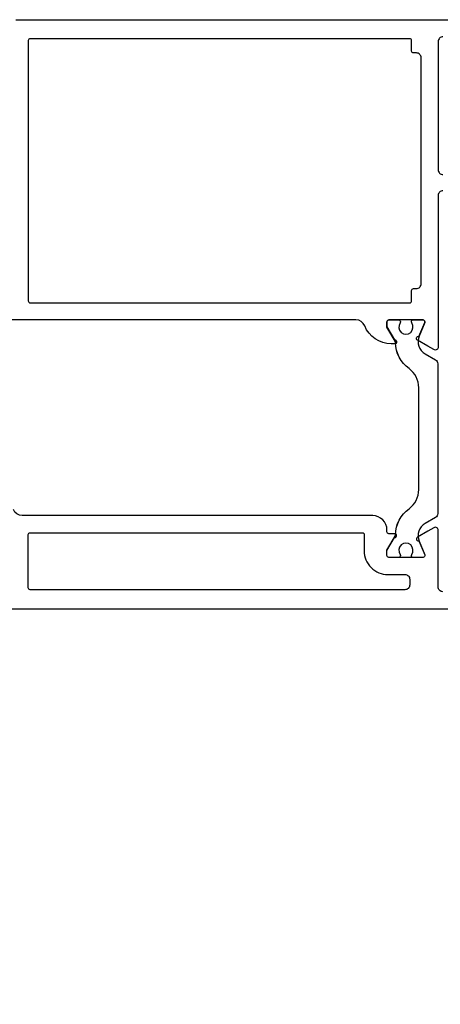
# Model space of a CAD drawing. Header units: millimetres. Extents: x 111285 to 237437, y -9513 to 52045.
# Tile 44 of 117: x 138088 to 138132, y 358 to 462. Entities that reach past the tile are written whole.
import ezdxf

# ---------------------------------------------------------------- set-up
doc = ezdxf.new("R2010")
doc.units = ezdxf.units.MM
doc.header["$LTSCALE"] = 100
doc.layers.get('0').update_dxf_attribs({"color": 252})

# ---------------------------------------------------------------- blocks, each defined once
blk = doc.blocks.new('SR8-hori')
at = {"linetype": 'Continuous'}
for points in [[(455.5, 56.9), (504.5, 56.9, -0.414214)], [(500.5, 55.1, 0.414214), (500, 54.6), (500, 41.1, 0.414214), (500.5, 40.6)], [(500.5, 38.9, 0.414214), (500, 38.4), (500, 22.43, -0.57735), (499.55, 22.17), (498.92, 22.54), (497.82, 23.17), (497.82, 23.17, -1), (497.97, 23.54), (498.59, 25.02, 0.534511), (498.4, 25.3), (494.8, 25.3, 0.414214), (494.6, 25.1), (494.6, 24.56), (495.39, 23.2, -1.077346), (495.42, 22.8), (495.42, 22.8), (495.04, 22.8), (495.04, 22.8, -0.305615), (492.26, 24.68), (492.26, 24.68, 0.305615), (491.33, 25.3), (454.4, 25.3)], [(500.49, -3.31, -0.416823), (500, -2.8), (500, 3.17, 0.57735), (499.55, 3.43), (498.92, 3.06), (498.92, 3.06), (497.82, 2.43), (497.82, 2.43, 1), (497.97, 2.06), (497.97, 2.06), (498.59, 0.58), (498.59, 0.58, -0.534511), (498.4, 0.3), (498.4, 0.3), (494.8, 0.3), (494.8, 0.3, -0.414214), (494.6, 0.5), (494.6, 0.5), (494.6, 1.04), (494.6, 1.04), (495.39, 2.4), (495.39, 2.4, 1.077346), (495.42, 2.8), (495.42, 2.8), (494.8, 2.8), (494.8, 2.8, -0.414214), (494.6, 3), (494.6, 3), (494.6, 3.2), (494.6, 3.2, 0.414214), (493.1, 4.7), (456.17, 4.7, -0.305615), (455.24, 5.33, 0.305615)]]:
    blk.add_lwpolyline(points, format="xyb", dxfattribs=at)
for points in [[(497.2, 53.6), (497.2, 53.6), (497.2, 54.7), (497.2, 54.7, 0.414214), (497, 54.9), (497, 54.9), (457, 54.9), (457, 54.9, 0.414214), (456.8, 54.7), (456.8, 54.7), (456.8, 27.3), (456.8, 27.3, 0.414214), (457, 27.1), (457, 27.1), (497, 27.1), (497, 27.1, 0.414214), (497.2, 27.3), (497.2, 27.3), (497.2, 28.4), (497.2, 28.4, -0.414214), (497.4, 28.6), (497.4, 28.6), (497.7, 28.6), (497.7, 28.6, 0.414214), (498.2, 29.1), (498.2, 29.1), (498.2, 52.9), (498.2, 52.9, 0.414214), (497.7, 53.4), (497.7, 53.4), (497.4, 53.4, -0.414214)], [(494.6, 25.1), (494.6, 25.1, -0.414214), (494.8, 25.3), (495.83, 25.3, -0.609065), (495.99, 24.98, 1.936492), (497.21, 24.98, -0.609065), (497.37, 25.3), (498.4, 25.3, -0.534511), (498.59, 25.02), (498, 23.6, 0.376373), (498.63, 21.72), (499.7, 21.11, -0.267949), (499.95, 20.68), (499.95, 4.92, -0.267949), (499.7, 4.49), (498.63, 3.88, 0.376373), (498, 2), (498.59, 0.58, -0.534511), (498.4, 0.3), (497.37, 0.3, -0.609065), (497.21, 0.62, 1.936492), (495.99, 0.62, -0.609065), (495.83, 0.3), (494.8, 0.3, -0.414214), (494.6, 0.5), (494.6, 1.05), (495.46, 2.53, 0.126173), (495.5, 2.68, -0.233397), (496.93, 5.42, 0.239087), (497.95, 7.44), (497.95, 18.16, 0.239087), (496.93, 20.18, -0.233397), (495.5, 22.92, 0.126173), (495.46, 23.07), (494.6, 24.55)], [(492.2, 2.7), (492.2, 2.7), (492.2, 1, 0.414214), (494.7, -1.5), (494.7, -1.5), (496.5, -1.5, -0.414214), (497, -2), (497, -2.6), (497, -2.6, -0.414214), (496.5, -3.1), (457, -3.1, -0.414214), (456.8, -2.9), (456.8, 2.7, -0.414214), (457, 2.9), (492, 2.9, -0.414214)]]:
    blk.add_lwpolyline(points, format="xyb", close=True, dxfattribs=at)
blk.add_lwpolyline([(433.5, -5.1), (526.5, -5.1)], dxfattribs=at)
blk.add_arc((433, -5.1), 1014.5, 270, 0.00217)
blk = doc.blocks.new('onderlegger beganegrond')
blk.add_blockref('SR8-hori', (11480, 405.1))

msp = doc.modelspace()

# ---------------------------------------------------------------- linework, layer by layer
at = {"linetype": 'Continuous'}
for points in [[(138087.5, 462), (138136.5, 462, -0.414214)], [(138087.5, 462), (138136.5, 462, -0.414214)], [(138087.5, 462), (138136.5, 462, -0.414214)], [(138132.5, 460.2, 0.414214), (138132, 459.7), (138132, 446.2, 0.414214), (138132.5, 445.7)], [(138132.5, 460.2, 0.414214), (138132, 459.7), (138132, 446.2, 0.414214), (138132.5, 445.7)], [(138132.5, 460.2, 0.414214), (138132, 459.7), (138132, 446.2, 0.414214), (138132.5, 445.7)], [(138132.5, 444, 0.414214), (138132, 443.5), (138132, 427.53, -0.57735), (138131.55, 427.27), (138130.92, 427.64), (138129.82, 428.27), (138129.82, 428.27, -1), (138129.97, 428.64), (138130.59, 430.12, 0.534511), (138130.4, 430.4), (138126.8, 430.4, 0.414214), (138126.6, 430.2), (138126.6, 429.66), (138127.38, 428.3, -1.077346), (138127.41, 427.9), (138127.41, 427.9), (138127.04, 427.9), (138127.04, 427.9, -0.305615), (138124.26, 429.78), (138124.26, 429.78, 0.305615), (138123.33, 430.4), (138086.4, 430.4)], [(138132.5, 444, 0.414214), (138132, 443.5), (138132, 427.53, -0.57735), (138131.55, 427.27), (138130.92, 427.64), (138129.82, 428.27), (138129.82, 428.27, -1), (138129.97, 428.64), (138130.59, 430.12, 0.534511), (138130.4, 430.4), (138126.8, 430.4, 0.414214), (138126.6, 430.2), (138126.6, 429.66), (138127.38, 428.3, -1.077346), (138127.41, 427.9), (138127.41, 427.9), (138127.04, 427.9), (138127.04, 427.9, -0.305615), (138124.26, 429.78), (138124.26, 429.78, 0.305615), (138123.33, 430.4), (138086.4, 430.4)], [(138132.5, 444, 0.414214), (138132, 443.5), (138132, 427.53, -0.57735), (138131.55, 427.27), (138130.92, 427.64), (138129.82, 428.27), (138129.82, 428.27, -1), (138129.97, 428.64), (138130.59, 430.12, 0.534511), (138130.4, 430.4), (138126.8, 430.4, 0.414214), (138126.6, 430.2), (138126.6, 429.66), (138127.38, 428.3, -1.077346), (138127.41, 427.9), (138127.41, 427.9), (138127.04, 427.9), (138127.04, 427.9, -0.305615), (138124.26, 429.78), (138124.26, 429.78, 0.305615), (138123.33, 430.4), (138086.4, 430.4)], [(138132.49, 401.79, -0.416823), (138132, 402.3), (138132, 408.27, 0.57735), (138131.55, 408.53), (138130.92, 408.16), (138130.92, 408.16), (138129.82, 407.53), (138129.82, 407.53, 1), (138129.97, 407.16), (138129.97, 407.16), (138130.59, 405.68), (138130.59, 405.68, -0.534511), (138130.4, 405.4), (138130.4, 405.4), (138126.8, 405.4), (138126.8, 405.4, -0.414214), (138126.6, 405.6), (138126.6, 405.6), (138126.6, 406.14), (138126.6, 406.14), (138127.38, 407.5), (138127.38, 407.5, 1.077346), (138127.41, 407.9), (138127.41, 407.9), (138126.8, 407.9), (138126.8, 407.9, -0.414214), (138126.6, 408.1), (138126.6, 408.1), (138126.6, 408.3), (138126.6, 408.3, 0.414214), (138125.1, 409.8), (138088.17, 409.8, -0.305615), (138087.24, 410.43, 0.305615)], [(138132.49, 401.79, -0.416823), (138132, 402.3), (138132, 408.27, 0.57735), (138131.55, 408.53), (138130.92, 408.16), (138130.92, 408.16), (138129.82, 407.53), (138129.82, 407.53, 1), (138129.97, 407.16), (138129.97, 407.16), (138130.59, 405.68), (138130.59, 405.68, -0.534511), (138130.4, 405.4), (138130.4, 405.4), (138126.8, 405.4), (138126.8, 405.4, -0.414214), (138126.6, 405.6), (138126.6, 405.6), (138126.6, 406.14), (138126.6, 406.14), (138127.38, 407.5), (138127.38, 407.5, 1.077346), (138127.41, 407.9), (138127.41, 407.9), (138126.8, 407.9), (138126.8, 407.9, -0.414214), (138126.6, 408.1), (138126.6, 408.1), (138126.6, 408.3), (138126.6, 408.3, 0.414214), (138125.1, 409.8), (138088.17, 409.8, -0.305615), (138087.24, 410.43, 0.305615)], [(138132.49, 401.79, -0.416823), (138132, 402.3), (138132, 408.27, 0.57735), (138131.55, 408.53), (138130.92, 408.16), (138130.92, 408.16), (138129.82, 407.53), (138129.82, 407.53, 1), (138129.97, 407.16), (138129.97, 407.16), (138130.59, 405.68), (138130.59, 405.68, -0.534511), (138130.4, 405.4), (138130.4, 405.4), (138126.8, 405.4), (138126.8, 405.4, -0.414214), (138126.6, 405.6), (138126.6, 405.6), (138126.6, 406.14), (138126.6, 406.14), (138127.38, 407.5), (138127.38, 407.5, 1.077346), (138127.41, 407.9), (138127.41, 407.9), (138126.8, 407.9), (138126.8, 407.9, -0.414214), (138126.6, 408.1), (138126.6, 408.1), (138126.6, 408.3), (138126.6, 408.3, 0.414214), (138125.1, 409.8), (138088.17, 409.8, -0.305615), (138087.24, 410.43, 0.305615)]]:
    msp.add_lwpolyline(points, format="xyb", dxfattribs=at)
for points in [[(138129.2, 458.7), (138129.2, 458.7), (138129.2, 459.8), (138129.2, 459.8, 0.414214), (138129, 460), (138129, 460), (138089, 460), (138089, 460, 0.414214), (138088.8, 459.8), (138088.8, 459.8), (138088.8, 432.4), (138088.8, 432.4, 0.414214), (138089, 432.2), (138089, 432.2), (138129, 432.2), (138129, 432.2, 0.414214), (138129.2, 432.4), (138129.2, 432.4), (138129.2, 433.5), (138129.2, 433.5, -0.414214), (138129.4, 433.7), (138129.4, 433.7), (138129.7, 433.7), (138129.7, 433.7, 0.414214), (138130.2, 434.2), (138130.2, 434.2), (138130.2, 458), (138130.2, 458, 0.414214), (138129.7, 458.5), (138129.7, 458.5), (138129.4, 458.5, -0.414214)], [(138129.2, 458.7), (138129.2, 458.7), (138129.2, 459.8), (138129.2, 459.8, 0.414214), (138129, 460), (138129, 460), (138089, 460), (138089, 460, 0.414214), (138088.8, 459.8), (138088.8, 459.8), (138088.8, 432.4), (138088.8, 432.4, 0.414214), (138089, 432.2), (138089, 432.2), (138129, 432.2), (138129, 432.2, 0.414214), (138129.2, 432.4), (138129.2, 432.4), (138129.2, 433.5), (138129.2, 433.5, -0.414214), (138129.4, 433.7), (138129.4, 433.7), (138129.7, 433.7), (138129.7, 433.7, 0.414214), (138130.2, 434.2), (138130.2, 434.2), (138130.2, 458), (138130.2, 458, 0.414214), (138129.7, 458.5), (138129.7, 458.5), (138129.4, 458.5, -0.414214)], [(138129.2, 458.7), (138129.2, 458.7), (138129.2, 459.8), (138129.2, 459.8, 0.414214), (138129, 460), (138129, 460), (138089, 460), (138089, 460, 0.414214), (138088.8, 459.8), (138088.8, 459.8), (138088.8, 432.4), (138088.8, 432.4, 0.414214), (138089, 432.2), (138089, 432.2), (138129, 432.2), (138129, 432.2, 0.414214), (138129.2, 432.4), (138129.2, 432.4), (138129.2, 433.5), (138129.2, 433.5, -0.414214), (138129.4, 433.7), (138129.4, 433.7), (138129.7, 433.7), (138129.7, 433.7, 0.414214), (138130.2, 434.2), (138130.2, 434.2), (138130.2, 458), (138130.2, 458, 0.414214), (138129.7, 458.5), (138129.7, 458.5), (138129.4, 458.5, -0.414214)], [(138126.6, 430.2), (138126.6, 430.2, -0.414214), (138126.8, 430.4), (138127.82, 430.4, -0.609065), (138127.99, 430.08, 1.936492), (138129.21, 430.08, -0.609065), (138129.37, 430.4), (138130.4, 430.4, -0.534511), (138130.59, 430.12), (138129.99, 428.7, 0.376373), (138130.63, 426.82), (138131.7, 426.21, -0.267949), (138131.95, 425.78), (138131.95, 410.02, -0.267949), (138131.7, 409.59), (138130.63, 408.98, 0.376373), (138129.99, 407.1), (138130.59, 405.68, -0.534511), (138130.4, 405.4), (138129.37, 405.4, -0.609065), (138129.21, 405.72, 1.936492), (138127.99, 405.72, -0.609065), (138127.82, 405.4), (138126.8, 405.4, -0.414214), (138126.6, 405.6), (138126.6, 406.15), (138127.45, 407.63, 0.126173), (138127.49, 407.78, -0.233397), (138128.93, 410.52, 0.239087), (138129.95, 412.54), (138129.95, 423.26, 0.239087), (138128.93, 425.28, -0.233397), (138127.49, 428.02, 0.126173), (138127.45, 428.17), (138126.6, 429.65)], [(138126.6, 430.2), (138126.6, 430.2, -0.414214), (138126.8, 430.4), (138127.82, 430.4, -0.609065), (138127.99, 430.08, 1.936492), (138129.21, 430.08, -0.609065), (138129.37, 430.4), (138130.4, 430.4, -0.534511), (138130.59, 430.12), (138129.99, 428.7, 0.376373), (138130.63, 426.82), (138131.7, 426.21, -0.267949), (138131.95, 425.78), (138131.95, 410.02, -0.267949), (138131.7, 409.59), (138130.63, 408.98, 0.376373), (138129.99, 407.1), (138130.59, 405.68, -0.534511), (138130.4, 405.4), (138129.37, 405.4, -0.609065), (138129.21, 405.72, 1.936492), (138127.99, 405.72, -0.609065), (138127.82, 405.4), (138126.8, 405.4, -0.414214), (138126.6, 405.6), (138126.6, 406.15), (138127.45, 407.63, 0.126173), (138127.49, 407.78, -0.233397), (138128.93, 410.52, 0.239087), (138129.95, 412.54), (138129.95, 423.26, 0.239087), (138128.93, 425.28, -0.233397), (138127.49, 428.02, 0.126173), (138127.45, 428.17), (138126.6, 429.65)], [(138126.6, 430.2), (138126.6, 430.2, -0.414214), (138126.8, 430.4), (138127.82, 430.4, -0.609065), (138127.99, 430.08, 1.936492), (138129.21, 430.08, -0.609065), (138129.37, 430.4), (138130.4, 430.4, -0.534511), (138130.59, 430.12), (138129.99, 428.7, 0.376373), (138130.63, 426.82), (138131.7, 426.21, -0.267949), (138131.95, 425.78), (138131.95, 410.02, -0.267949), (138131.7, 409.59), (138130.63, 408.98, 0.376373), (138129.99, 407.1), (138130.59, 405.68, -0.534511), (138130.4, 405.4), (138129.37, 405.4, -0.609065), (138129.21, 405.72, 1.936492), (138127.99, 405.72, -0.609065), (138127.82, 405.4), (138126.8, 405.4, -0.414214), (138126.6, 405.6), (138126.6, 406.15), (138127.45, 407.63, 0.126173), (138127.49, 407.78, -0.233397), (138128.93, 410.52, 0.239087), (138129.95, 412.54), (138129.95, 423.26, 0.239087), (138128.93, 425.28, -0.233397), (138127.49, 428.02, 0.126173), (138127.45, 428.17), (138126.6, 429.65)], [(138124.2, 407.8), (138124.2, 407.8), (138124.2, 406.1, 0.414214), (138126.7, 403.6), (138126.7, 403.6), (138128.5, 403.6, -0.414214), (138129, 403.1), (138129, 402.5), (138129, 402.5, -0.414214), (138128.5, 402), (138089, 402, -0.414214), (138088.8, 402.2), (138088.8, 407.8, -0.414214), (138089, 408), (138124, 408, -0.414214)], [(138124.2, 407.8), (138124.2, 407.8), (138124.2, 406.1, 0.414214), (138126.7, 403.6), (138126.7, 403.6), (138128.5, 403.6, -0.414214), (138129, 403.1), (138129, 402.5), (138129, 402.5, -0.414214), (138128.5, 402), (138089, 402, -0.414214), (138088.8, 402.2), (138088.8, 407.8, -0.414214), (138089, 408), (138124, 408, -0.414214)], [(138124.2, 407.8), (138124.2, 407.8), (138124.2, 406.1, 0.414214), (138126.7, 403.6), (138126.7, 403.6), (138128.5, 403.6, -0.414214), (138129, 403.1), (138129, 402.5), (138129, 402.5, -0.414214), (138128.5, 402), (138089, 402, -0.414214), (138088.8, 402.2), (138088.8, 407.8, -0.414214), (138089, 408), (138124, 408, -0.414214)]]:
    msp.add_lwpolyline(points, format="xyb", close=True, dxfattribs=at)
msp.add_lwpolyline([(138065.5, 400), (138158.5, 400)], dxfattribs=at)
msp.add_lwpolyline([(138065.5, 400), (138158.5, 400)], dxfattribs=at)
msp.add_lwpolyline([(138065.5, 400), (138158.5, 400)], dxfattribs=at)

# ---------------------------------------------------------------- block references
msp.add_blockref('onderlegger beganegrond', (126152, 0))

doc.saveas('drawing.dxf')
